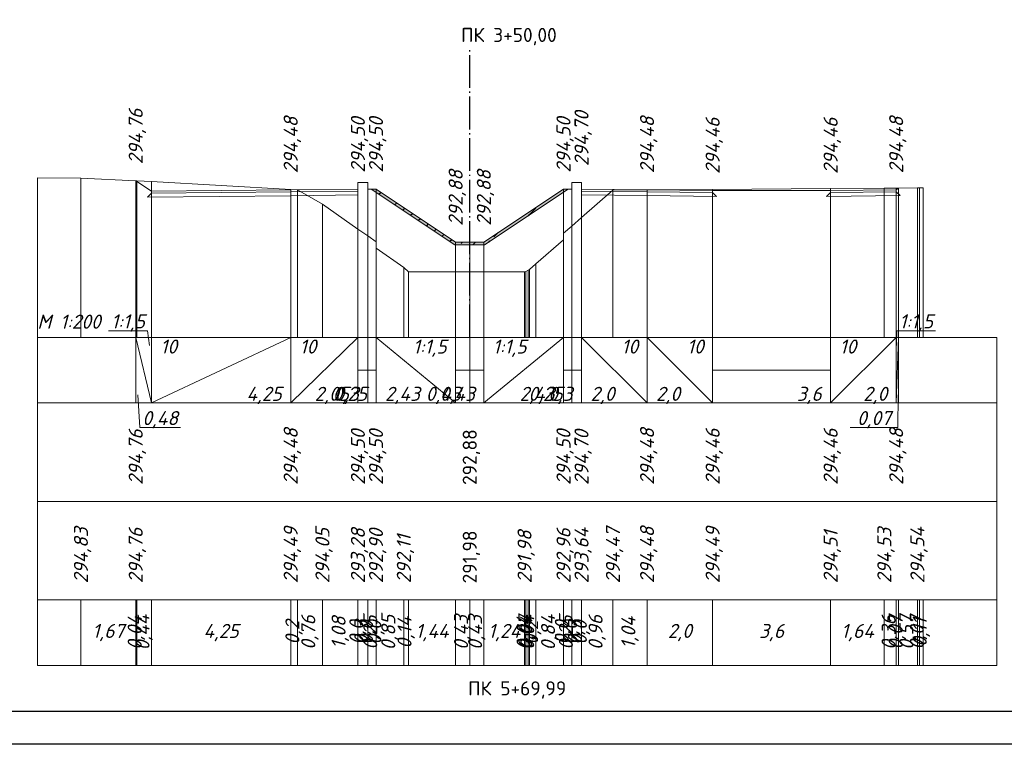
# Model space of a CAD drawing. Header units: millimetres. Extents: x -14 to 1076, y -11 to 287.
# Tile 5 of 9: x 396 to 546, y -11 to 100. Entities that reach past the tile are written whole.
import ezdxf
from ezdxf.enums import TextEntityAlignment as Align

# ---------------------------------------------------------------- set-up
doc = ezdxf.new("R2010")
doc.units = ezdxf.units.MM
doc.linetypes.add('Штрихпунктирная тонкая 4 к 15', pattern=[19, 15, -1.7, 0.6, -1.7])
for name, color, linetype in [('Дорожная одежда', 7, 'Continuous'), ('Ось', 7, 'Continuous'), ('Подписи масштабов', 7, 'Continuous'), ('Подпись пикета', 7, 'Continuous'), ('Проектная поверхность', 7, 'Continuous'), ('Проектная поверхность.Ординаты', 7, 'Continuous'), ('Проектная поверхность.Отметки', 7, 'Continuous'), ('Существующая поверхность', 7, 'Continuous'), ('Существующая поверхность.Ординаты', 7, 'Continuous'), ('Таблица поперечного профиля', 7, 'Continuous'), ('Таблица.Элементы профиля.Проектные данные', 7, 'Continuous')]:
    doc.layers.add(name, color=color, linetype=linetype)
doc.styles.add('ISOCPEUR_01CC0', font='isocpeui.ttf', dxfattribs={"height": 0.2})
doc.styles.add('ISOCPEUR_11CC0', font='txt', dxfattribs={"height": 0.2})

msp = doc.modelspace()

# ---------------------------------------------------------------- hatches: boundary and pattern name
at = {"layer": 'Дорожная одежда', "true_color": 0xffffff}
msp.add_hatch(color=7, dxfattribs=at).paths.add_polyline_path([(462.29, 65.52), (449.54, 74.02), (450.26, 74.02), (462.41, 65.92), (466.71, 65.92), (478.86, 74.02), (479.58, 74.02), (466.83, 65.52)])
at = {"layer": 'Дорожная одежда'}
h = msp.add_hatch(dxfattribs=at)
h.set_pattern_fill('FILL-17_2_3_0_0', color=256, scale=0.1, style=0, pattern_type=2)
h.set_pattern_definition([(225, (449.636, 86.117), (12, -1e-15), [0.2828, -16.6877]), (225, (449.636, 80.117), (12, -1e-15), [0.2828, -16.6877]), (225, (459.636, 86.117), (12, -1e-15), [4.5255, -12.445]), (225, (459.636, 80.117), (12, -1e-15), [4.5255, -12.445]), (225, (450.636, 75.117), (12, -1e-15), [1.697, -15.2735]), (225, (450.636, 77.117), (12, -1e-15), [1.697, -15.2735]), (225, (450.636, 81.117), (12, -1e-15), [1.697, -15.2735]), (225, (450.636, 83.117), (12, -1e-15), [1.697, -15.2735]), (225, (461.636, 74.117), (12, -1e-15), [0.283, -16.6877]), (225, (461.636, 84.117), (12, -1e-15), [0.8485, -16.122]), (225, (461.636, 86.117), (12, -1e-15), [3.2527, -13.718]), (225, (461.636, 76.117), (12, -1e-15), [3.1113, -13.8593]), (225, (461.636, 78.117), (12, -1e-15), [0.8485, -16.122]), (225, (461.636, 80.117), (12, -1e-15), [0.283, -16.6877]), (225, (461.636, 80.117), (12, -1e-15), [3.2527, -13.718]), (225, (461.636, 82.117), (12, -1e-15), [3.1113, -13.8593]), (225, (451.636, 86.117), (12, -1e-15), [3.1113, -13.8593]), (225, (451.636, 80.117), (12, -1e-15), [3.1113, -13.8593]), (225, (453.636, 86.117), (12, -1e-15), [1.98, -14.9907]), (225, (453.636, 80.117), (12, -1e-15), [1.98, -14.9907]), (225, (454.636, 77.117), (12, -1e-15), [4.5255, -12.445]), (225, (454.636, 83.117), (12, -1e-15), [4.5255, -12.445]), (225, (454.836, 75.317), (12, -1e-15), [1.98, -14.9907]), (225, (454.836, 81.317), (12, -1e-15), [1.98, -14.9907]), (225, (455.636, 86.117), (12, -1e-15), [4.8083, -12.1622]), (225, (455.636, 80.117), (12, -1e-15), [4.8083, -12.1622]), (225, (457.636, 86.117), (12, -1e-15), [1.98, -14.9907]), (225, (457.636, 80.117), (12, -1e-15), [1.98, -14.9907]), (225, (457.736, 76.217), (12, -1e-15), [3.2527, -13.718]), (225, (457.736, 82.217), (12, -1e-15), [3.2527, -13.718]), (225, (459.436, 75.917), (12, -1e-15), [2.8284, -14.142]), (225, (459.436, 81.917), (12, -1e-15), [2.8284, -14.142]), (45, (460.036, 76.517), (12, -7e-16), [0.5657, -16.405]), (45, (460.036, 82.517), (12, -7e-16), [0.5657, -16.405]), (45, (451.236, 75.717), (12, -7e-16), [0.5657, -16.405]), (45, (451.236, 77.717), (12, -7e-16), [0.5657, -16.405]), (45, (451.236, 81.717), (12, -7e-16), [0.5657, -16.405]), (45, (451.236, 83.717), (12, -7e-16), [0.5657, -16.405]), (45, (455.236, 77.717), (12, -7e-16), [0.5657, -16.405]), (45, (455.236, 83.717), (12, -7e-16), [0.5657, -16.405]), (45, (455.436, 75.917), (12, -7e-16), [0.5657, -16.405]), (45, (455.436, 81.917), (12, -7e-16), [0.5657, -16.405]), (45, (458.336, 76.817), (12, -7e-16), [0.5657, -16.405]), (45, (458.336, 82.817), (12, -7e-16), [0.5657, -16.405])])
h.paths.add_polyline_path([(462.29, 65.52), (449.54, 74.02), (450.26, 74.02), (462.41, 65.92), (466.71, 65.92), (478.86, 74.02), (479.58, 74.02), (466.83, 65.52)])

# ---------------------------------------------------------------- linework, layer by layer
msp.add_lwpolyline([(-14.19, 286.39), (1075.81, 286.39), (1075.81, -10.61), (-14.19, -10.61), (-14.19, 286.39)])
msp.add_lwpolyline([(5.81, 281.39), (1070.81, 281.39), (1070.81, -5.61), (5.81, -5.61)], close=True)
at = {"layer": 'Дорожная одежда', "lineweight": 5}
for points in [[(416, 73.4), (437.25, 73.61), (437.26, 73.01), (415.4, 72.8), (416, 73.4), (416, 73.4)], [(437.25, 73.91), (437.25, 73.61), (416, 73.4), (416, 73.7), (437.25, 73.91), (437.25, 73.91)], [(447.5, 74.02), (447.5, 73.72), (437.25, 73.61), (437.25, 73.91), (447.5, 74.02), (447.5, 74.02)], [(437.26, 73.01), (437.25, 73.61), (447.5, 73.72), (447.51, 73.12), (437.26, 73.01), (437.26, 73.01)], [(462.29, 65.52), (449.54, 74.02), (450.26, 74.02), (462.41, 65.92), (466.71, 65.92), (478.86, 74.02), (479.58, 74.02), (466.83, 65.52), (462.29, 65.52)], [(462.29, 65.52), (449.54, 74.02), (450.26, 74.02), (462.41, 65.92), (466.71, 65.92), (478.86, 74.02), (479.58, 74.02), (466.83, 65.52), (462.29, 65.52)], [(491.61, 73.92), (491.61, 73.62), (481.61, 73.72), (481.61, 74.02), (491.61, 73.92), (491.61, 73.92)], [(491.61, 73.62), (491.61, 73.02), (481.61, 73.12), (481.61, 73.72), (491.61, 73.62), (491.61, 73.62)], [(501.61, 73.82), (501.61, 73.52), (491.61, 73.62), (491.61, 73.92), (501.61, 73.82), (501.61, 73.82)], [(501.61, 73.52), (502.21, 72.91), (491.61, 73.02), (491.61, 73.62), (501.61, 73.52), (501.61, 73.52)], [(519.61, 73.52), (529.61, 73.62), (530.2, 73.02), (519, 72.91), (519.61, 73.52), (519.61, 73.52)], [(529.61, 73.92), (529.61, 73.62), (519.61, 73.52), (519.61, 73.82), (529.61, 73.92), (529.61, 73.92)]]:
    msp.add_lwpolyline(points, close=True, dxfattribs=at)
at = {"layer": 'Ось', "color": 1, "linetype": 'Штрихпунктирная тонкая 4 к 15', "ltscale": 0.333333, "true_color": 0xff0000, "flags": 128}
msp.add_lwpolyline([(464.56, 51.45), (464.56, 95.74)], dxfattribs=at)
at = {"layer": 'Проектная поверхность', "color": 1, "lineweight": 5, "true_color": 0xff0000}
msp.add_lwpolyline([(413.61, 75.3), (413.61, 75.3), (416, 73.7), (437.25, 73.91), (447.5, 74.02), (447.51, 75.02), (449.01, 75.02), (449.01, 74.02), (450.26, 74.02), (462.41, 65.92), (464.56, 65.92), (466.71, 65.92), (478.86, 74.02), (480.11, 74.02), (480.11, 75.02), (481.61, 75.02), (481.61, 74.02), (491.61, 73.92), (501.61, 73.82), (519.61, 73.82), (529.61, 73.92), (529.98, 74.16), (529.98, 74.16)], dxfattribs=at)
at = {"layer": 'Проектная поверхность.Ординаты', "color": 1, "lineweight": 5, "true_color": 0xff0000}
for points in [[(413.61, 75.3), (413.61, 51.42)], [(413.61, 75.3), (413.61, 51.42)], [(416, 73.7), (416, 51.42)], [(437.25, 73.91), (437.25, 51.42)], [(447.5, 74.02), (447.5, 51.42)], [(447.51, 75.02), (447.51, 51.42)], [(449.01, 75.02), (449.01, 51.42)], [(449.01, 74.02), (449.01, 51.42)], [(450.26, 74.02), (450.26, 51.42)], [(478.86, 74.02), (478.86, 51.42)], [(480.11, 75.02), (480.11, 51.42)], [(480.11, 74.02), (480.11, 51.42)], [(481.61, 75.02), (481.61, 51.42)], [(481.61, 74.02), (481.61, 51.42)], [(491.61, 73.92), (491.61, 51.42)], [(501.61, 73.82), (501.61, 51.42)], [(519.61, 73.82), (519.61, 51.42)], [(529.61, 73.92), (529.61, 51.42)], [(529.98, 74.16), (529.98, 51.42)], [(529.98, 74.16), (529.98, 51.42)], [(462.41, 65.92), (462.41, 51.42)], [(464.56, 65.92), (464.56, 51.42)], [(466.71, 65.92), (466.71, 51.42)]]:
    msp.add_lwpolyline(points, dxfattribs=at)
at = {"layer": 'Существующая поверхность', "lineweight": 5}
msp.add_lwpolyline([(398.61, 75.74), (405.25, 75.66), (413.61, 75.3), (413.78, 75.26), (416, 75.17), (437.25, 73.98), (438.27, 73.92), (442.09, 71.74), (447.5, 67.91), (447.51, 67.91), (449.01, 66.88), (449.01, 66.88), (450.26, 66), (450.26, 65), (454.5, 62.06), (455.22, 61.42), (462.41, 61.42), (464.56, 61.42), (466.71, 61.42), (472.92, 61.42), (473.11, 61.48), (473.47, 61.66), (473.68, 61.78), (474.66, 62.64), (478.86, 66.3), (478.86, 67.3), (480.11, 68.39), (480.11, 68.36), (481.61, 69.7), (481.61, 69.7), (486.4, 73.87), (491.61, 73.91), (501.61, 73.97), (519.61, 74.09), (527.8, 74.16), (529.61, 74.16), (529.98, 74.16), (532.85, 74.2), (533.17, 74.2), (533.73, 74.22), (533.73, 74.22)], dxfattribs=at)
at = {"layer": 'Существующая поверхность.Ординаты', "lineweight": 5}
for points in [[(398.61, 75.74), (398.61, 51.42)], [(405.25, 75.66), (405.25, 51.42)], [(413.61, 75.3), (413.61, 51.42)], [(413.78, 75.26), (413.78, 51.42)], [(416, 75.17), (416, 51.42)], [(437.25, 73.98), (437.25, 51.42)], [(438.27, 73.92), (438.27, 51.42)], [(486.4, 73.87), (486.4, 51.42)], [(491.61, 73.91), (491.61, 51.42)], [(501.61, 73.97), (501.61, 51.42)], [(519.61, 74.09), (519.61, 51.42)], [(527.8, 74.16), (527.8, 51.42)], [(529.61, 74.16), (529.61, 51.42)], [(529.98, 74.16), (529.98, 51.42)], [(532.85, 74.2), (532.85, 51.42)], [(533.17, 74.2), (533.17, 51.42)], [(533.73, 74.22), (533.73, 51.42)], [(533.73, 74.22), (533.73, 51.42)], [(442.09, 71.74), (442.09, 51.42)], [(481.61, 69.7), (481.61, 51.42)], [(481.61, 69.7), (481.61, 51.42)], [(447.5, 67.91), (447.5, 51.42)], [(447.51, 67.91), (447.51, 51.42)], [(480.11, 68.39), (480.11, 51.42)], [(480.11, 68.36), (480.11, 51.42)], [(449.01, 66.88), (449.01, 51.42)], [(449.01, 66.88), (449.01, 51.42)], [(478.86, 67.3), (478.86, 51.42)], [(478.86, 66.3), (478.86, 51.42)], [(450.26, 66), (450.26, 51.42)], [(450.26, 65), (450.26, 51.42)], [(454.5, 62.06), (454.5, 51.42)], [(473.47, 61.66), (473.47, 51.42)], [(473.68, 61.78), (473.68, 51.42)], [(474.66, 62.64), (474.66, 51.42)], [(455.22, 61.42), (455.22, 51.42)], [(462.41, 61.42), (462.41, 51.42)], [(464.56, 61.42), (464.56, 51.42)], [(466.71, 61.42), (466.71, 51.42)], [(472.92, 61.42), (472.92, 51.42)], [(473.11, 61.48), (473.11, 51.42)]]:
    msp.add_lwpolyline(points, dxfattribs=at)
at = {"layer": 'Таблица поперечного профиля', "color": 1, "lineweight": 5, "true_color": 0xff0000}
for points in [[(398.61, 51.42), (398.61, 41.42), (544.98, 41.42), (544.98, 51.42)], [(398.61, 51.42), (398.61, 26.42), (544.98, 26.42), (544.98, 51.42)], [(398.61, 41.42), (398.61, 26.42), (544.98, 26.42), (544.98, 41.42)]]:
    msp.add_lwpolyline(points, close=True, dxfattribs=at)
at = {"layer": 'Таблица поперечного профиля', "lineweight": 5}
for points in [[(398.61, 51.42), (398.61, 1.42), (544.98, 1.42), (544.98, 51.42)], [(398.61, 26.42), (398.61, 11.42), (544.98, 11.42), (544.98, 26.42)], [(398.61, 26.42), (398.61, 1.42), (544.98, 1.42), (544.98, 26.42)], [(398.61, 11.42), (398.61, 1.42), (544.98, 1.42), (544.98, 11.42)]]:
    msp.add_lwpolyline(points, close=True, dxfattribs=at)
for points in [[(405.25, 1.42), (405.25, 11.42)], [(413.61, 1.42), (413.61, 11.42)], [(413.78, 1.42), (413.78, 11.42)], [(416, 1.42), (416, 11.42)], [(437.25, 1.42), (437.25, 11.42)], [(438.27, 1.42), (438.27, 11.42)], [(442.09, 1.42), (442.09, 11.42)], [(447.5, 1.42), (447.5, 11.42)], [(447.51, 1.42), (447.51, 11.42)], [(449.01, 1.42), (449.01, 11.42)], [(449.01, 1.42), (449.01, 11.42)], [(450.26, 1.42), (450.26, 11.42)], [(450.26, 1.42), (450.26, 11.42)], [(454.5, 1.42), (454.5, 11.42)], [(455.22, 1.42), (455.22, 11.42)], [(462.41, 1.42), (462.41, 11.42)], [(464.56, 1.42), (464.56, 11.42)], [(466.71, 1.42), (466.71, 11.42)], [(472.92, 1.42), (472.92, 11.42)], [(473.11, 1.42), (473.11, 11.42)], [(473.47, 1.42), (473.47, 11.42)], [(473.68, 1.42), (473.68, 11.42)], [(474.66, 1.42), (474.66, 11.42)], [(478.86, 1.42), (478.86, 11.42)], [(478.86, 1.42), (478.86, 11.42)], [(480.11, 1.42), (480.11, 11.42)], [(480.11, 1.42), (480.11, 11.42)], [(481.61, 1.42), (481.61, 11.42)], [(481.61, 1.42), (481.61, 11.42)], [(486.4, 1.42), (486.4, 11.42)], [(491.61, 1.42), (491.61, 11.42)], [(501.61, 1.42), (501.61, 11.42)], [(519.61, 1.42), (519.61, 11.42)], [(527.8, 1.42), (527.8, 11.42)], [(529.61, 1.42), (529.61, 11.42)], [(529.98, 1.42), (529.98, 11.42)], [(532.85, 1.42), (532.85, 11.42)], [(533.17, 1.42), (533.17, 11.42)], [(533.73, 1.42), (533.73, 11.42)]]:
    msp.add_lwpolyline(points, dxfattribs=at)
at = {"layer": 'Таблица.Элементы профиля.Проектные данные', "color": 1, "lineweight": 13, "true_color": 0xff0000}
for points in [[(409.48, 52.42), (415.41, 52.42), (415.71, 50.17)], [(535.62, 52.42), (529.7, 52.42), (529.65, 50.17)], [(420.46, 37.67), (414.21, 37.67), (413.91, 42.67)], [(522.58, 37.67), (529.88, 37.67), (529.93, 42.67)]]:
    msp.add_lwpolyline(points, dxfattribs=at)
at = {"layer": 'Таблица.Элементы профиля.Проектные данные', "color": 1, "lineweight": 5, "true_color": 0xff0000}
for points in [[(413.61, 41.42), (413.61, 51.42)], [(413.61, 51.42), (416, 41.42)], [(416, 41.42), (416, 51.42)], [(416, 41.42), (416, 51.42)], [(416, 41.42), (437.25, 51.42)], [(437.25, 41.42), (437.25, 51.42)], [(437.25, 41.42), (437.25, 51.42)], [(437.25, 41.42), (447.5, 51.42)], [(447.5, 41.42), (447.5, 51.42)], [(447.51, 41.42), (447.51, 51.42)], [(449.01, 41.42), (449.01, 51.42)], [(449.01, 41.42), (449.01, 51.42)], [(450.26, 41.42), (450.26, 51.42)], [(450.26, 41.42), (450.26, 51.42)], [(450.26, 51.42), (462.41, 41.42)], [(462.41, 41.42), (462.41, 51.42)], [(462.41, 41.42), (462.41, 51.42)], [(464.56, 41.42), (464.56, 51.42)], [(464.56, 41.42), (464.56, 51.42)], [(466.71, 41.42), (466.71, 51.42)], [(466.71, 41.42), (466.71, 51.42)], [(466.71, 41.42), (478.86, 51.42)], [(478.86, 41.42), (478.86, 51.42)], [(478.86, 41.42), (478.86, 51.42)], [(480.11, 41.42), (480.11, 51.42)], [(480.11, 41.42), (480.11, 51.42)], [(481.61, 41.42), (481.61, 51.42)], [(481.61, 41.42), (481.61, 51.42)], [(481.61, 51.42), (491.61, 41.42)], [(491.61, 41.42), (491.61, 51.42)], [(491.61, 41.42), (491.61, 51.42)], [(491.61, 51.42), (501.61, 41.42)], [(501.61, 41.42), (501.61, 51.42)], [(501.61, 41.42), (501.61, 51.42)], [(519.61, 41.42), (519.61, 51.42)], [(519.61, 41.42), (519.61, 51.42)], [(519.61, 41.42), (529.61, 51.42)], [(529.61, 41.42), (529.61, 51.42)], [(529.61, 41.42), (529.61, 51.42)], [(529.61, 41.42), (529.98, 51.42)], [(529.98, 41.42), (529.98, 51.42)], [(447.51, 46.42), (449.01, 46.42)], [(449.01, 46.42), (450.26, 46.42)], [(462.41, 46.42), (464.56, 46.42)], [(464.56, 46.42), (466.71, 46.42)], [(478.86, 46.42), (480.11, 46.42)], [(480.11, 46.42), (481.61, 46.42)], [(501.61, 46.42), (519.61, 46.42)]]:
    msp.add_lwpolyline(points, dxfattribs=at)

# ---------------------------------------------------------------- texts
at = {"layer": 'Подписи масштабов', "style": 'ISOCPEUR_01CC0'}
msp.add_text('M 1:200', height=2.148, dxfattribs=at).set_placement((398.61, 52.09), align=Align.BOTTOM_LEFT)
at = {"layer": 'Подпись пикета', "style": 'ISOCPEUR_11CC0'}
for s, p in [('ПК 3+50,00', (470.53, 97.27)), ('ПК 5+69,99', (471.79, -2.33))]:
    msp.add_text(s, height=2.148, dxfattribs=at).set_placement(p, align=Align.MIDDLE)
at = {"layer": 'Проектная поверхность.Отметки', "color": 1, "true_color": 0xff0000, "style": 'ISOCPEUR_01CC0'}
for s, p in [('294,76', (413.61, 77.8)), ('294,70', (481.61, 77.52)), ('294,48', (437.25, 76.41)), ('294,50', (447.5, 76.52)), ('294,50', (450.26, 76.52)), ('294,50', (478.86, 76.52)), ('294,48', (491.61, 76.42)), ('294,46', (501.61, 76.32)), ('294,46', (519.61, 76.32)), ('294,48', (529.61, 76.42)), ('292,88', (462.41, 68.42)), ('292,88', (466.71, 68.42))]:
    msp.add_text(s, height=2.148, rotation=90, dxfattribs=at).set_placement(p, align=Align.MIDDLE_LEFT)
at = {"layer": 'Таблица поперечного профиля', "color": 1, "true_color": 0xff0000}
for s, style, p in [('294,76', 'ISOCPEUR_01CC0', (413.61, 28.92)), ('294,48', 'ISOCPEUR_01CC0', (437.25, 28.92)), ('294,50', 'ISOCPEUR_01CC0', (447.5, 28.92)), ('294,50', 'ISOCPEUR_01CC0', (450.26, 28.92)), ('292,88', 'ISOCPEUR_11CC0', (464.56, 28.92)), ('294,50', 'ISOCPEUR_01CC0', (478.86, 28.92)), ('294,70', 'ISOCPEUR_01CC0', (481.61, 28.92)), ('294,48', 'ISOCPEUR_01CC0', (491.61, 28.92)), ('294,46', 'ISOCPEUR_01CC0', (501.61, 28.92)), ('294,46', 'ISOCPEUR_01CC0', (519.61, 28.92)), ('294,48', 'ISOCPEUR_01CC0', (529.61, 28.92))]:
    msp.add_text(s, height=2.148, rotation=90, dxfattribs=dict(at, style=style)).set_placement(p, align=Align.MIDDLE_LEFT)
at = {"layer": 'Таблица поперечного профиля'}
for s, style, p in [('294,83', 'ISOCPEUR_01CC0', (405.25, 13.92)), ('294,76', 'ISOCPEUR_01CC0', (413.61, 13.92)), ('294,49', 'ISOCPEUR_01CC0', (437.25, 13.92)), ('294,05', 'ISOCPEUR_01CC0', (442.09, 13.92)), ('293,28', 'ISOCPEUR_01CC0', (447.5, 13.92)), ('292,90', 'ISOCPEUR_01CC0', (450.26, 13.92)), ('292,11', 'ISOCPEUR_01CC0', (454.5, 13.92)), ('291,98', 'ISOCPEUR_11CC0', (464.56, 13.92)), ('291,98', 'ISOCPEUR_01CC0', (472.92, 13.92)), ('292,96', 'ISOCPEUR_01CC0', (478.86, 13.92)), ('293,64', 'ISOCPEUR_01CC0', (481.61, 13.92)), ('294,47', 'ISOCPEUR_01CC0', (486.4, 13.92)), ('294,48', 'ISOCPEUR_01CC0', (491.61, 13.92)), ('294,49', 'ISOCPEUR_01CC0', (501.61, 13.92)), ('294,51', 'ISOCPEUR_01CC0', (519.61, 13.92)), ('294,53', 'ISOCPEUR_01CC0', (527.8, 13.92)), ('294,54', 'ISOCPEUR_01CC0', (532.85, 13.92))]:
    msp.add_text(s, height=2.148, rotation=90, dxfattribs=dict(at, style=style)).set_placement(p, align=Align.MIDDLE_LEFT)
at = {"layer": 'Таблица поперечного профиля', "style": 'ISOCPEUR_01CC0'}
for s, p in [('0,04', (413.7, 6.42)), ('0,44', (414.89, 6.42)), ('0,76', (440.18, 6.42)), ('1,08', (444.8, 6.42)), ('0,25', (449.63, 6.42)), ('0,85', (452.38, 6.42)), ('0,14', (454.86, 6.42)), ('0,43', (463.48, 6.42)), ('0,43', (465.63, 6.42)), ('0,04', (473.01, 6.42)), ('0,07', (473.29, 6.42)), ('0,04', (473.57, 6.42)), ('0,84', (476.76, 6.42)), ('0,25', (479.48, 6.42)), ('0,96', (484, 6.42)), ('1,04', (489, 6.42)), ('0,36', (528.7, 6.42)), ('0,07', (529.79, 6.42)), ('0,57', (531.41, 6.42)), ('0,07', (533.01, 6.42)), ('0,11', (533.45, 6.42)), ('0,2', (437.76, 6.42)), ('0,0', (447.51, 6.42)), ('0,3', (448.26, 6.42)), ('0,0', (449.01, 6.42)), ('0,0', (450.26, 6.42)), ('0,2', (474.17, 6.42)), ('0,0', (478.86, 6.42)), ('0,0', (480.11, 6.42)), ('0,3', (480.86, 6.42)), ('0,0', (481.61, 6.42))]:
    msp.add_text(s, height=2.148, rotation=90, dxfattribs=at).set_placement(p, align=Align.MIDDLE)
for s, p in [('1,67', (409.43, 6.42)), ('4,25', (426.63, 6.42)), ('1,44', (458.81, 6.42)), ('1,24', (469.81, 6.42)), ('2,0', (496.61, 6.42)), ('3,6', (510.61, 6.42)), ('1,64', (523.7, 6.42))]:
    msp.add_text(s, height=2.148, dxfattribs=at).set_placement(p, align=Align.MIDDLE)
at = {"layer": 'Таблица.Элементы профиля.Проектные данные', "color": 1, "true_color": 0xff0000, "style": 'ISOCPEUR_01CC0'}
for s, p in [(' 1:1,5 ', (412.44, 52.14)), (' 1:1,5 ', (532.66, 52.14)), (' 0,48 ', (417.34, 37.39)), (' 0,07 ', (526.23, 37.39))]:
    msp.add_text(s, height=2.148, dxfattribs=at).set_placement(p, align=Align.BOTTOM_CENTER)
for s, p in [(' 10 ', (416, 51.09)), (' 10 ', (437.25, 51.09)), (' 1:1,5 ', (466.71, 51.09)), (' 10 ', (519.61, 51.09))]:
    msp.add_text(s, height=2.148, dxfattribs=at).set_placement(p, align=Align.TOP_LEFT)
for s, p in [(' 1:1,5 ', (462.41, 51.09)), (' 10 ', (491.61, 51.09)), (' 10 ', (501.61, 51.09))]:
    msp.add_text(s, height=2.148, dxfattribs=at).set_placement(p, align=Align.TOP_RIGHT)
for s, p in [(' 4,25 ', (437.25, 41.09)), (' 2,05 ', (447.5, 41.09)), (' 0,25 ', (450.26, 41.09)), (' 0,3 ', (449.01, 41.09)), (' 0,43 ', (464.56, 41.09)), (' 0,43 ', (466.71, 41.09)), (' 2,43 ', (478.86, 41.09)), (' 0,25 ', (480.11, 41.09)), (' 0,3 ', (481.61, 41.09)), (' 3,6 ', (519.61, 41.09)), (' 2,0 ', (529.61, 41.09))]:
    msp.add_text(s, height=2.148, dxfattribs=at).set_placement(p, align=Align.BOTTOM_RIGHT)
for s, p in [(' 2,43 ', (450.26, 41.09)), (' 2,0 ', (481.61, 41.09)), (' 2,0 ', (491.61, 41.09))]:
    msp.add_text(s, height=2.148, dxfattribs=at).set_placement(p, align=Align.BOTTOM_LEFT)

doc.saveas('drawing.dxf')
